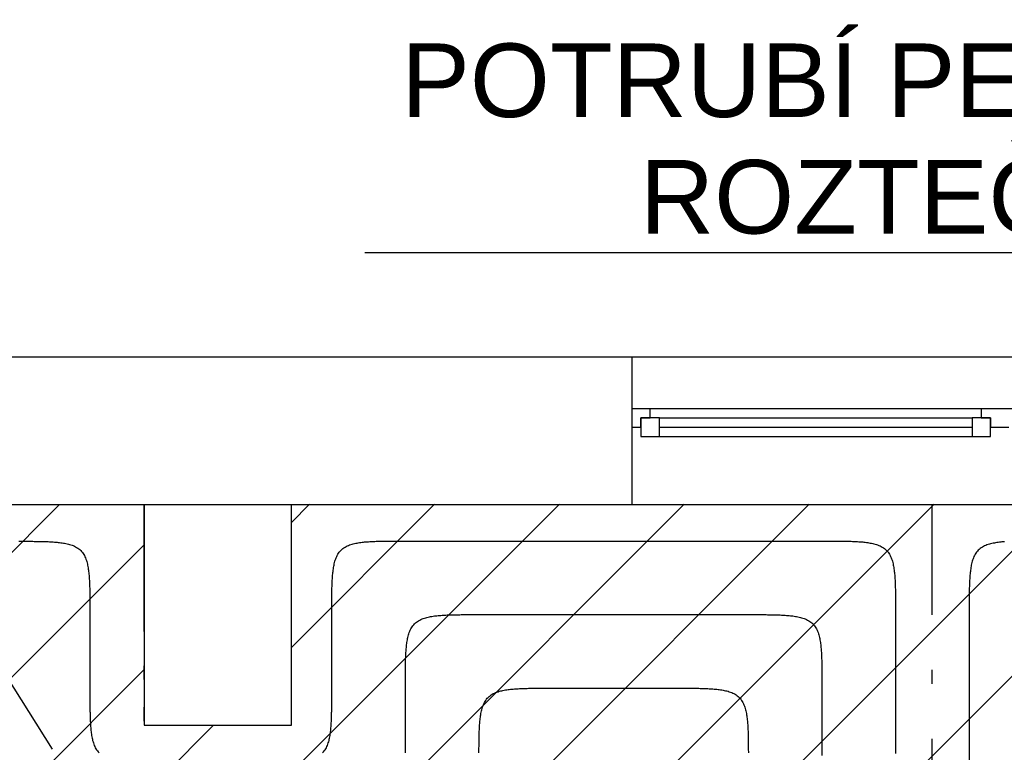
# Model space of a CAD drawing. Extents: x 997 to 109698, y 921 to 94021.
# Tile 201 of 256: x 16059 to 18735, y 26262 to 28254. Entities that reach past the tile are written whole.
import ezdxf
from ezdxf.enums import TextEntityAlignment as Align

# ---------------------------------------------------------------- set-up
doc = ezdxf.new("R2010")
doc.units = 0
doc.header["$MEASUREMENT"] = 0
for name, color, linetype in [('12', 7, 'CONTINUOUS'), ('28', 7, 'CONTINUOUS'), ('40', 7, 'CONTINUOUS'), ('42', 7, 'CONTINUOUS')]:
    doc.layers.add(name, color=color, linetype=linetype)
doc.styles.get("Standard").update_dxf_attribs({"font": 'Arial.ttf', "height": 0.2})

msp = doc.modelspace()

# ---------------------------------------------------------------- linework, layer by layer
at = {"layer": '12', "color": 5}
for points in [[(16057.068456, 26835.818571), (16060.530756, 26835.818287), (16063.993056, 26835.817228), (16067.455355, 26835.815014), (16070.917651, 26835.811263), (16074.379943, 26835.805593), (16077.842231, 26835.797624), (16081.304513, 26835.786975), (16084.766787, 26835.773263), (16088.229053, 26835.756109), (16091.691309, 26835.73513), (16095.153554, 26835.709947), (16098.615787, 26835.680176), (16102.078005, 26835.645407), (16105.540181, 26835.604828), (16109.002272, 26835.557347), (16112.464236, 26835.501867), (16115.926028, 26835.43729), (16119.387605, 26835.362517), (16122.848924, 26835.276452), (16126.309942, 26835.177996), (16129.770616, 26835.066053), (16133.230901, 26834.939522), (16136.690755, 26834.797308), (16140.150135, 26834.638312), (16143.608946, 26834.461214), (16147.066797, 26834.263366), (16150.523184, 26834.041634), (16153.977607, 26833.792883), (16157.429561, 26833.513976), (16160.878544, 26833.20178), (16164.324054, 26832.853159), (16167.765589, 26832.464976), (16171.202645, 26832.034097), (16174.634689, 26831.557321), (16178.060058, 26831.029119), (16181.475684, 26830.441057), (16184.878408, 26829.784522), (16188.265073, 26829.050896), (16191.632521, 26828.231567), (16194.977596, 26827.317918), (16198.29714, 26826.301335), (16201.586521, 26825.17279), (16204.833308, 26823.921087), (16208.022498, 26822.53431), (16211.139089, 26821.000542), (16214.168077, 26819.307869), (16217.09446, 26817.444374), (16219.903521, 26815.400091), (16222.582716, 26813.179787), (16225.120493, 26810.794973), (16227.505306, 26808.257196), (16229.72561, 26805.578001), (16231.769894, 26802.76894), (16233.633388, 26799.842558), (16235.326061, 26796.813569), (16236.859829, 26793.696978), (16238.246607, 26790.507788), (16239.49831, 26787.261001), (16240.626854, 26783.971621), (16241.643437, 26780.652077), (16242.557086, 26777.307002), (16243.376416, 26773.939553), (16244.110041, 26770.552888), (16244.766577, 26767.150164), (16245.354638, 26763.734539), (16245.88284, 26760.309169), (16246.359616, 26756.877126), (16246.790495, 26753.440069), (16247.178678, 26749.998535), (16247.5273, 26746.553024), (16247.839496, 26743.104041), (16248.118402, 26739.652087), (16248.367153, 26736.197665), (16248.588885, 26732.741277), (16248.786733, 26729.283427), (16248.963831, 26725.824615), (16249.122827, 26722.365236), (16249.265041, 26718.905382), (16249.391572, 26715.445096), (16249.503516, 26711.984422), (16249.601971, 26708.523405), (16249.688037, 26705.062085), (16249.762809, 26701.600508), (16249.827386, 26698.138716), (16249.882866, 26694.676752), (16249.930347, 26691.214661), (16249.970926, 26687.752485), (16250.005695, 26684.290267), (16250.035466, 26680.828034), (16250.06065, 26677.365789), (16250.081628, 26673.903533), (16250.098783, 26670.441267), (16250.112494, 26666.978993), (16250.123144, 26663.516712), (16250.131112, 26660.054424), (16250.136782, 26656.592131), (16250.140533, 26653.129835), (16250.142748, 26649.667536), (16250.143806, 26646.205236), (16250.144091, 26642.742936), (16250.143982, 26639.280638), (16250.14386, 26635.818341)], [(16907.64386, 26636.518341), (16907.643739, 26639.980637), (16907.64363, 26643.442936), (16907.643915, 26646.905236), (16907.644973, 26650.367536), (16907.647188, 26653.829835), (16907.650939, 26657.292131), (16907.656608, 26660.754424), (16907.664577, 26664.216711), (16907.675226, 26667.678993), (16907.688938, 26671.141267), (16907.706092, 26674.603533), (16907.727071, 26678.065789), (16907.752255, 26681.528034), (16907.782026, 26684.990267), (16907.816795, 26688.452485), (16907.857374, 26691.914661), (16907.904854, 26695.376752), (16907.960335, 26698.838716), (16908.024912, 26702.300508), (16908.099684, 26705.762085), (16908.185749, 26709.223404), (16908.284205, 26712.684422), (16908.396149, 26716.145096), (16908.52268, 26719.605381), (16908.664894, 26723.065235), (16908.823889, 26726.524615), (16909.000988, 26729.983426), (16909.198836, 26733.441277), (16909.420568, 26736.897665), (16909.669319, 26740.352087), (16909.948225, 26743.804041), (16910.260421, 26747.253024), (16910.609043, 26750.698534), (16910.997225, 26754.140069), (16911.428104, 26757.577126), (16911.90488, 26761.009169), (16912.433083, 26764.434539), (16913.021144, 26767.850164), (16913.67768, 26771.252888), (16914.411305, 26774.639553), (16915.230635, 26778.007002), (16916.144283, 26781.352077), (16917.160867, 26784.67162), (16918.289411, 26787.961001), (16919.541114, 26791.207787), (16920.927892, 26794.396978), (16922.46166, 26797.513569), (16924.154333, 26800.542557), (16926.017827, 26803.46894), (16928.062111, 26806.278001), (16930.282415, 26808.957196), (16932.667228, 26811.494973), (16935.205005, 26813.879787), (16937.8842, 26816.100091), (16940.693261, 26818.144374), (16943.619644, 26820.007868), (16946.648632, 26821.700541), (16949.765223, 26823.234309), (16952.954414, 26824.621087), (16956.2012, 26825.87279), (16959.490581, 26827.001334), (16962.810125, 26828.017918), (16966.1552, 26828.931567), (16969.522648, 26829.750896), (16972.909313, 26830.484521), (16976.312037, 26831.141057), (16979.727663, 26831.729118), (16983.153032, 26832.257321), (16986.585076, 26832.734097), (16990.022132, 26833.164976), (16993.463667, 26833.553159), (16996.909177, 26833.90178), (17000.358161, 26834.213976), (17003.810115, 26834.492882), (17007.264537, 26834.741634), (17010.720924, 26834.963365), (17014.178775, 26835.161213), (17017.637586, 26835.338312), (17021.096966, 26835.497308), (17024.55682, 26835.639522), (17028.017105, 26835.766053), (17031.477779, 26835.877996), (17034.938797, 26835.976452), (17038.400116, 26836.062517), (17041.861694, 26836.137289), (17045.323486, 26836.201867), (17048.785449, 26836.257347), (17052.24754, 26836.304827), (17055.709716, 26836.345406), (17059.171934, 26836.380176), (17062.634167, 26836.409946), (17066.096412, 26836.43513), (17069.558668, 26836.456109), (17073.020934, 26836.473263), (17076.483208, 26836.486974), (17079.94549, 26836.497624), (17083.407777, 26836.505592), (17086.87007, 26836.511262), (17090.332367, 26836.515013), (17093.794665, 26836.517228), (17097.256965, 26836.518286), (17100.719265, 26836.51857), (17104.181564, 26836.518461), (17107.643861, 26836.518341)], [(17107.643861, 26836.518341), (17118.529437, 26836.518341), (17129.415014, 26836.518341), (17140.300591, 26836.51834), (17151.186168, 26836.518341), (17162.071745, 26836.51834), (17172.957322, 26836.518341), (17183.842899, 26836.518341), (17194.728476, 26836.518341), (17205.614053, 26836.518341), (17216.49963, 26836.518341), (17227.385207, 26836.518341), (17238.270784, 26836.518341), (17249.156361, 26836.518341), (17260.041937, 26836.518341), (17270.927514, 26836.518341), (17281.813091, 26836.518341), (17292.698668, 26836.518341), (17303.584245, 26836.51834), (17314.469822, 26836.518341), (17325.355399, 26836.518341), (17336.240976, 26836.518341), (17347.126553, 26836.518341), (17358.01213, 26836.518341), (17368.897707, 26836.518341), (17379.783284, 26836.518341), (17390.66886, 26836.518341), (17401.554437, 26836.518341), (17412.440014, 26836.518341), (17423.325591, 26836.518341), (17434.211168, 26836.518341), (17445.096745, 26836.518341), (17455.982322, 26836.518341), (17466.867899, 26836.518341), (17477.753476, 26836.518341), (17488.639053, 26836.518341), (17499.52463, 26836.518341), (17510.410207, 26836.518341), (17521.295784, 26836.518341), (17532.18136, 26836.518341), (17543.066937, 26836.518341), (17553.952514, 26836.518341), (17564.838091, 26836.518341), (17575.723668, 26836.518341), (17586.609245, 26836.518341), (17597.494822, 26836.518341), (17608.380399, 26836.518341), (17619.265976, 26836.51834), (17630.151553, 26836.518341), (17641.03713, 26836.518341), (17651.922707, 26836.518341), (17662.808284, 26836.518341), (17673.69386, 26836.518341), (17684.579437, 26836.518341), (17695.465014, 26836.518341), (17706.350591, 26836.518341), (17717.236168, 26836.518341), (17728.121745, 26836.518341), (17739.007322, 26836.518341), (17749.892899, 26836.518341), (17760.778476, 26836.518341), (17771.664053, 26836.518341), (17782.54963, 26836.518341), (17793.435207, 26836.518341), (17804.320784, 26836.518341), (17815.206361, 26836.518341), (17826.091937, 26836.518341), (17836.977514, 26836.518341), (17847.863091, 26836.518341), (17858.748668, 26836.518341), (17869.634245, 26836.518341), (17880.519822, 26836.518341), (17891.405399, 26836.518341), (17902.290976, 26836.518341), (17913.176553, 26836.518341), (17924.06213, 26836.518341), (17934.947707, 26836.518341), (17945.833284, 26836.518341), (17956.718861, 26836.518341), (17967.604438, 26836.518341), (17978.490014, 26836.518341), (17989.375591, 26836.518341), (18000.261168, 26836.518341), (18011.146745, 26836.518341), (18022.032322, 26836.518341), (18032.917899, 26836.518341), (18043.803476, 26836.518341), (18054.689053, 26836.518341), (18065.57463, 26836.518341), (18076.460207, 26836.518341), (18087.345784, 26836.518341), (18098.231361, 26836.518341), (18109.116938, 26836.518341), (18120.002514, 26836.518341), (18130.888091, 26836.518341), (18141.773668, 26836.518341), (18152.659245, 26836.518341), (18163.544822, 26836.518341), (18174.430399, 26836.518341), (18185.315976, 26836.518341), (18196.201553, 26836.518341), (18207.08713, 26836.518341), (18217.972707, 26836.518341), (18228.858283, 26836.518341), (18239.743861, 26836.518341)], [(18239.743861, 26836.518341), (18243.206157, 26836.518462), (18246.668456, 26836.518571), (18250.130756, 26836.518287), (18253.593056, 26836.517228), (18257.055355, 26836.515014), (18260.517651, 26836.511262), (18263.979944, 26836.505593), (18267.442231, 26836.497624), (18270.904513, 26836.486975), (18274.366787, 26836.473263), (18277.829053, 26836.456109), (18281.291309, 26836.43513), (18284.753554, 26836.409946), (18288.215787, 26836.380175), (18291.678005, 26836.345406), (18295.140181, 26836.304827), (18298.602272, 26836.257347), (18302.064235, 26836.201867), (18305.526027, 26836.137289), (18308.987605, 26836.062517), (18312.448924, 26835.976452), (18315.909942, 26835.877996), (18319.370616, 26835.766052), (18322.830901, 26835.639522), (18326.290755, 26835.497308), (18329.750135, 26835.338312), (18333.208946, 26835.161213), (18336.666797, 26834.963366), (18340.123184, 26834.741634), (18343.577606, 26834.492882), (18347.02956, 26834.213977), (18350.478544, 26833.90178), (18353.924054, 26833.553158), (18357.365589, 26833.164976), (18360.802645, 26832.734097), (18364.234689, 26832.257321), (18367.660059, 26831.729119), (18371.075684, 26831.141057), (18374.478408, 26830.484521), (18377.865073, 26829.750896), (18381.232522, 26828.931567), (18384.577597, 26828.017918), (18387.897141, 26827.001335), (18391.186521, 26825.872791), (18394.433308, 26824.621087), (18397.622498, 26823.23431), (18400.739089, 26821.700542), (18403.768077, 26820.007868), (18406.69446, 26818.144374), (18409.503521, 26816.100091), (18412.182716, 26813.879787), (18414.720493, 26811.494973), (18417.105307, 26808.957196), (18419.325611, 26806.278002), (18421.369894, 26803.46894), (18423.233388, 26800.542558), (18424.926061, 26797.513569), (18426.459829, 26794.396978), (18427.846607, 26791.207788), (18429.09831, 26787.961002), (18430.226854, 26784.671621), (18431.243438, 26781.352077), (18432.157086, 26778.007002), (18432.976416, 26774.639553), (18433.710041, 26771.252888), (18434.366577, 26767.850164), (18434.954638, 26764.434539), (18435.482841, 26761.00917), (18435.959617, 26757.577126), (18436.390496, 26754.140069), (18436.778678, 26750.698534), (18437.1273, 26747.253024), (18437.439496, 26743.804041), (18437.718402, 26740.352086), (18437.967153, 26736.897665), (18438.188885, 26733.441277), (18438.386733, 26729.983426), (18438.563832, 26726.524615), (18438.722828, 26723.065236), (18438.865042, 26719.605381), (18438.991572, 26716.145096), (18439.103516, 26712.684423), (18439.201972, 26709.223404), (18439.288037, 26705.762085), (18439.362809, 26702.300508), (18439.427386, 26698.838716), (18439.482866, 26695.376752), (18439.530347, 26691.914661), (18439.570926, 26688.452485), (18439.605695, 26684.990267), (18439.635466, 26681.528034), (18439.66065, 26678.06579), (18439.681628, 26674.603533), (18439.698783, 26671.141267), (18439.712494, 26667.678993), (18439.723144, 26664.216712), (18439.731112, 26660.754424), (18439.736782, 26657.292131), (18439.740533, 26653.829835), (18439.742748, 26650.367536), (18439.743807, 26646.905237), (18439.744091, 26643.442936), (18439.743982, 26639.980637), (18439.743861, 26636.518341)], [(16250.14386, 26635.818341), (16250.14386, 26633.895264), (16250.14386, 26631.972187), (16250.14386, 26630.04911), (16250.14386, 26628.126033), (16250.14386, 26626.202956), (16250.14386, 26624.279879), (16250.14386, 26622.356802), (16250.14386, 26620.433725), (16250.14386, 26618.510649), (16250.14386, 26616.587572), (16250.14386, 26614.664495), (16250.14386, 26612.741418), (16250.14386, 26610.818341), (16250.14386, 26608.895264), (16250.14386, 26606.972187), (16250.14386, 26605.04911), (16250.14386, 26603.126033), (16250.14386, 26601.202956), (16250.14386, 26599.27988), (16250.14386, 26597.356803), (16250.14386, 26595.433726), (16250.14386, 26593.510649), (16250.143861, 26591.587572), (16250.14386, 26589.664495), (16250.143861, 26587.741418), (16250.143861, 26585.818341), (16250.14386, 26583.895264), (16250.14386, 26581.972187), (16250.14386, 26580.04911), (16250.14386, 26578.126033), (16250.14386, 26576.202956), (16250.14386, 26574.279879), (16250.143861, 26572.356803), (16250.14386, 26570.433726), (16250.143861, 26568.510649), (16250.143861, 26566.587572), (16250.14386, 26564.664495), (16250.14386, 26562.741418), (16250.14386, 26560.818341), (16250.14386, 26558.895264), (16250.14386, 26556.972187), (16250.14386, 26555.04911), (16250.14386, 26553.126033), (16250.14386, 26551.202957), (16250.14386, 26549.279879), (16250.14386, 26547.356802), (16250.14386, 26545.433726), (16250.14386, 26543.510649), (16250.14386, 26541.587572), (16250.143861, 26539.664495), (16250.14386, 26537.741418), (16250.14386, 26535.818341), (16250.14386, 26533.895264), (16250.14386, 26531.972187), (16250.14386, 26530.04911), (16250.14386, 26528.126033), (16250.14386, 26526.202956), (16250.14386, 26524.279879), (16250.14386, 26522.356803), (16250.143861, 26520.433726), (16250.14386, 26518.510649), (16250.14386, 26516.587572), (16250.143861, 26514.664495), (16250.14386, 26512.741418), (16250.143861, 26510.818341), (16250.14386, 26508.895264), (16250.14386, 26506.972187), (16250.14386, 26505.049111), (16250.14386, 26503.126033), (16250.143861, 26501.202957), (16250.14386, 26499.27988), (16250.14386, 26497.356803), (16250.14386, 26495.433726), (16250.14386, 26493.510649), (16250.14386, 26491.587572), (16250.14386, 26489.664495), (16250.143861, 26487.741418), (16250.14386, 26485.818341), (16250.143861, 26483.895264), (16250.14386, 26481.972187), (16250.143861, 26480.04911), (16250.14386, 26478.126033), (16250.14386, 26476.202956), (16250.14386, 26474.27988), (16250.14386, 26472.356802), (16250.143861, 26470.433726), (16250.14386, 26468.510649), (16250.14386, 26466.587572), (16250.14386, 26464.664495), (16250.14386, 26462.741418), (16250.14386, 26460.818341), (16250.14386, 26458.895264), (16250.14386, 26456.972187), (16250.14386, 26455.04911), (16250.14386, 26453.126033), (16250.143861, 26451.202957), (16250.14386, 26449.27988), (16250.143861, 26447.356803), (16250.14386, 26445.433726), (16250.14386, 26443.510649), (16250.14386, 26441.587572), (16250.143861, 26439.664495), (16250.14386, 26437.741418), (16250.14386, 26435.818341)], [(16907.64386, 26435.818341), (16907.64386, 26437.748149), (16907.64386, 26439.677957), (16907.64386, 26441.607764), (16907.64386, 26443.537572), (16907.64386, 26445.46738), (16907.64386, 26447.397188), (16907.64386, 26449.326995), (16907.64386, 26451.256803), (16907.64386, 26453.18661), (16907.64386, 26455.116418), (16907.64386, 26457.046226), (16907.64386, 26458.976034), (16907.64386, 26460.905841), (16907.64386, 26462.835649), (16907.64386, 26464.765456), (16907.64386, 26466.695264), (16907.64386, 26468.625072), (16907.64386, 26470.55488), (16907.64386, 26472.484687), (16907.643861, 26474.414495), (16907.64386, 26476.344303), (16907.64386, 26478.27411), (16907.64386, 26480.203918), (16907.64386, 26482.133726), (16907.64386, 26484.063533), (16907.64386, 26485.993341), (16907.64386, 26487.923149), (16907.64386, 26489.852957), (16907.64386, 26491.782764), (16907.64386, 26493.712572), (16907.64386, 26495.64238), (16907.64386, 26497.572187), (16907.64386, 26499.501995), (16907.64386, 26501.431802), (16907.64386, 26503.36161), (16907.64386, 26505.291418), (16907.64386, 26507.221226), (16907.64386, 26509.151034), (16907.64386, 26511.080841), (16907.64386, 26513.010649), (16907.64386, 26514.940456), (16907.64386, 26516.870264), (16907.64386, 26518.800072), (16907.64386, 26520.72988), (16907.64386, 26522.659687), (16907.64386, 26524.589495), (16907.64386, 26526.519303), (16907.64386, 26528.44911), (16907.64386, 26530.378918), (16907.64386, 26532.308726), (16907.64386, 26534.238533), (16907.64386, 26536.168341), (16907.64386, 26538.098149), (16907.64386, 26540.027957), (16907.64386, 26541.957764), (16907.64386, 26543.887572), (16907.64386, 26545.81738), (16907.64386, 26547.747187), (16907.64386, 26549.676995), (16907.64386, 26551.606803), (16907.64386, 26553.53661), (16907.64386, 26555.466418), (16907.64386, 26557.396226), (16907.64386, 26559.326033), (16907.64386, 26561.255841), (16907.64386, 26563.185649), (16907.643861, 26565.115457), (16907.64386, 26567.045264), (16907.64386, 26568.975072), (16907.64386, 26570.904879), (16907.64386, 26572.834687), (16907.64386, 26574.764495), (16907.64386, 26576.694302), (16907.64386, 26578.62411), (16907.64386, 26580.553918), (16907.64386, 26582.483725), (16907.64386, 26584.413533), (16907.64386, 26586.343341), (16907.64386, 26588.273148), (16907.64386, 26590.202956), (16907.64386, 26592.132764), (16907.64386, 26594.062572), (16907.64386, 26595.992379), (16907.64386, 26597.922187), (16907.64386, 26599.851994), (16907.64386, 26601.781802), (16907.64386, 26603.71161), (16907.64386, 26605.641418), (16907.64386, 26607.571225), (16907.64386, 26609.501033), (16907.64386, 26611.430841), (16907.64386, 26613.360648), (16907.64386, 26615.290456), (16907.64386, 26617.220264), (16907.64386, 26619.150071), (16907.64386, 26621.079879), (16907.643861, 26623.009687), (16907.64386, 26624.939494), (16907.64386, 26626.869302), (16907.64386, 26628.79911), (16907.64386, 26630.728917), (16907.64386, 26632.658725), (16907.64386, 26634.588533), (16907.64386, 26636.518341)], [(18439.743861, 26636.518341), (18439.743861, 26602.223533), (18439.743861, 26567.928726), (18439.743861, 26533.633918), (18439.743861, 26499.33911), (18439.74386, 26465.044302), (18439.74386, 26430.749495), (18439.743861, 26396.454687), (18439.743861, 26362.159879), (18439.743861, 26327.865072), (18439.743861, 26293.570264), (18439.743861, 26259.275456)], [(16250.14386, 26435.818341), (16250.143739, 26432.356045), (16250.14363, 26428.893746), (16250.143915, 26425.431446), (16250.144973, 26421.969146), (16250.147188, 26418.506847), (16250.150939, 26415.044551), (16250.156609, 26411.582258), (16250.164577, 26408.11997), (16250.175227, 26404.657689), (16250.188938, 26401.195414), (16250.206092, 26397.733148), (16250.227071, 26394.270892), (16250.252255, 26390.808647), (16250.282026, 26387.346415), (16250.316795, 26383.884197), (16250.357374, 26380.422021), (16250.404855, 26376.95993), (16250.460335, 26373.497966), (16250.524912, 26370.036174), (16250.599684, 26366.574597), (16250.685749, 26363.113277), (16250.784205, 26359.652259), (16250.896149, 26356.191586), (16251.022679, 26352.7313), (16251.164894, 26349.271446), (16251.323889, 26345.812067), (16251.500988, 26342.353255), (16251.698836, 26338.895405), (16251.920568, 26335.439017), (16252.169319, 26331.984595), (16252.448225, 26328.532641), (16252.760421, 26325.083658), (16253.109043, 26321.638147), (16253.497225, 26318.196613), (16253.928104, 26314.759556), (16254.404881, 26311.327512), (16254.933083, 26307.902143), (16255.521144, 26304.486518), (16256.17768, 26301.083794), (16256.911305, 26297.697129), (16257.730635, 26294.32968), (16258.644283, 26290.984605), (16259.660867, 26287.665061), (16260.789411, 26284.37568), (16262.041114, 26281.128894), (16263.427892, 26277.939704), (16264.96166, 26274.823113), (16266.654333, 26271.794124), (16268.517827, 26268.867741), (16270.56211, 26266.05868), (16272.782414, 26263.379485), (16275.167228, 26260.841709)], [(16882.620493, 26260.841709), (16885.005306, 26263.379486), (16887.22561, 26266.058681), (16889.269894, 26268.867742), (16891.133388, 26271.794125), (16892.826061, 26274.823113), (16894.359829, 26277.939704), (16895.746606, 26281.128894), (16896.99831, 26284.375681), (16898.126854, 26287.665062), (16899.143437, 26290.984605), (16900.057086, 26294.32968), (16900.876416, 26297.697129), (16901.610041, 26301.083794), (16902.266576, 26304.486518), (16902.854638, 26307.902143), (16903.38284, 26311.327512), (16903.859616, 26314.759556), (16904.290496, 26318.196613), (16904.678678, 26321.638147), (16905.0273, 26325.083658), (16905.339496, 26328.532641), (16905.618402, 26331.984595), (16905.867153, 26335.439017), (16906.088885, 26338.895405), (16906.286733, 26342.353256), (16906.463831, 26345.812067), (16906.622827, 26349.271446), (16906.765041, 26352.731301), (16906.891571, 26356.191586), (16907.003516, 26359.65226), (16907.101971, 26363.113278), (16907.188036, 26366.574597), (16907.262809, 26370.036174), (16907.327386, 26373.497966), (16907.382866, 26376.95993), (16907.430346, 26380.422021), (16907.470926, 26383.884197), (16907.505695, 26387.346415), (16907.535466, 26390.808648), (16907.56065, 26394.270893), (16907.581628, 26397.733149), (16907.598783, 26401.195415), (16907.612494, 26404.657689), (16907.623143, 26408.11997), (16907.631112, 26411.582258), (16907.636782, 26415.044551), (16907.640533, 26418.506847), (16907.642748, 26421.969146), (16907.643806, 26425.431446), (16907.64409, 26428.893746), (16907.643981, 26432.356045), (16907.64386, 26435.818341)], [(17307.656608, 26260.754424), (17307.664577, 26264.216711), (17307.675226, 26267.678993), (17307.688938, 26271.141267), (17307.706092, 26274.603533), (17307.727071, 26278.065789), (17307.752255, 26281.528034), (17307.782026, 26284.990267), (17307.816795, 26288.452485), (17307.857374, 26291.914661), (17307.904854, 26295.376752), (17307.960334, 26298.838716), (17308.024912, 26302.300508), (17308.099684, 26305.762085), (17308.185749, 26309.223404), (17308.284205, 26312.684423), (17308.396149, 26316.145096), (17308.522679, 26319.605381), (17308.664893, 26323.065235), (17308.823889, 26326.524615), (17309.000988, 26329.983427), (17309.198836, 26333.441277), (17309.420568, 26336.897665), (17309.669319, 26340.352087), (17309.948225, 26343.804041), (17310.260421, 26347.253024), (17310.609043, 26350.698535), (17310.997225, 26354.140069), (17311.428104, 26357.577126), (17311.90488, 26361.00917), (17312.433083, 26364.434539), (17313.021144, 26367.850164), (17313.67768, 26371.252888), (17314.411305, 26374.639553), (17315.230635, 26378.007002), (17316.144283, 26381.352077), (17317.160867, 26384.671621), (17318.289411, 26387.961002), (17319.541114, 26391.207788), (17320.927892, 26394.396978), (17322.46166, 26397.513569), (17324.154333, 26400.542558), (17326.017827, 26403.468941), (17328.06211, 26406.278001), (17330.282414, 26408.957196), (17332.667228, 26411.494973), (17335.205005, 26413.879787), (17337.8842, 26416.100091), (17340.693261, 26418.144374), (17343.619644, 26420.007869), (17346.648632, 26421.700542), (17349.765223, 26423.234309), (17352.954413, 26424.621087), (17356.2012, 26425.872791), (17359.490581, 26427.001335), (17362.810124, 26428.017918), (17366.155199, 26428.931567), (17369.522648, 26429.750896), (17372.909313, 26430.484521), (17376.312037, 26431.141057), (17379.727662, 26431.729118), (17383.153031, 26432.257321), (17386.585075, 26432.734097), (17390.022132, 26433.164976), (17393.463667, 26433.553158), (17396.909177, 26433.90178), (17400.35816, 26434.213976), (17403.810114, 26434.492882), (17407.264537, 26434.741634), (17410.720924, 26434.963366), (17414.178775, 26435.161214), (17417.637586, 26435.338312), (17421.096966, 26435.497308), (17424.55682, 26435.639522), (17428.017105, 26435.766052), (17431.477779, 26435.877997), (17434.938797, 26435.976452), (17438.400116, 26436.062517), (17441.861694, 26436.137289), (17445.323486, 26436.201867), (17448.785449, 26436.257347), (17452.24754, 26436.304827), (17455.709716, 26436.345406), (17459.171934, 26436.380175), (17462.634167, 26436.409946), (17466.096412, 26436.43513), (17469.558668, 26436.456109), (17473.020934, 26436.473263), (17476.483208, 26436.486975), (17479.94549, 26436.497624), (17483.407777, 26436.505593), (17486.87007, 26436.511262), (17490.332366, 26436.515014), (17493.794665, 26436.517228), (17497.256965, 26436.518287), (17500.719265, 26436.518571), (17504.181564, 26436.518462), (17507.64386, 26436.518341)], [(17507.64386, 26436.518341), (17510.83713, 26436.518341), (17514.030399, 26436.518341), (17517.223668, 26436.518341), (17520.416937, 26436.518341), (17523.610206, 26436.518341), (17526.803476, 26436.518341), (17529.996745, 26436.518341), (17533.190014, 26436.518341), (17536.383283, 26436.518341), (17539.576553, 26436.518341), (17542.769822, 26436.518341), (17545.963091, 26436.518341), (17549.15636, 26436.518341), (17552.34963, 26436.518341), (17555.542899, 26436.518341), (17558.736168, 26436.518341), (17561.929437, 26436.518341), (17565.122707, 26436.518341), (17568.315976, 26436.518341), (17571.509245, 26436.518341), (17574.702514, 26436.518341), (17577.895784, 26436.518341), (17581.089053, 26436.518341), (17584.282322, 26436.518341), (17587.475591, 26436.518341), (17590.66886, 26436.518341), (17593.86213, 26436.518341), (17597.055399, 26436.518341), (17600.248668, 26436.518341), (17603.441937, 26436.518341), (17606.635207, 26436.518341), (17609.828476, 26436.518341), (17613.021745, 26436.518341), (17616.215014, 26436.518341), (17619.408284, 26436.518341), (17622.601553, 26436.518341), (17625.794822, 26436.518341), (17628.988091, 26436.518341), (17632.18136, 26436.518341), (17635.37463, 26436.518341), (17638.567899, 26436.518341), (17641.761168, 26436.518341), (17644.954437, 26436.518341), (17648.147707, 26436.518341), (17651.340976, 26436.518341), (17654.534245, 26436.518341), (17657.727514, 26436.518341), (17660.920783, 26436.518341), (17664.114053, 26436.518341), (17667.307322, 26436.518341), (17670.500591, 26436.518341), (17673.69386, 26436.518341), (17676.88713, 26436.518341), (17680.080399, 26436.518341), (17683.273668, 26436.518341), (17686.466937, 26436.518341), (17689.660207, 26436.518341), (17692.853476, 26436.518341), (17696.046745, 26436.518341), (17699.240014, 26436.518341), (17702.433284, 26436.518341), (17705.626553, 26436.518341), (17708.819822, 26436.518341), (17712.013091, 26436.518341), (17715.20636, 26436.518341), (17718.399629, 26436.518341), (17721.592899, 26436.518341), (17724.786168, 26436.518341), (17727.979437, 26436.518341), (17731.172707, 26436.518341), (17734.365976, 26436.518341), (17737.559245, 26436.518341), (17740.752514, 26436.518341), (17743.945783, 26436.518341), (17747.139053, 26436.518341), (17750.332322, 26436.518341), (17753.525591, 26436.518341), (17756.718861, 26436.518341), (17759.91213, 26436.518341), (17763.105399, 26436.518341), (17766.298668, 26436.518341), (17769.491937, 26436.518341), (17772.685207, 26436.518341), (17775.878476, 26436.518341), (17779.071745, 26436.518341), (17782.265014, 26436.518341), (17785.458284, 26436.518341), (17788.651553, 26436.518341), (17791.844822, 26436.518341), (17795.038091, 26436.518341), (17798.231361, 26436.518341), (17801.42463, 26436.518341), (17804.617899, 26436.518341), (17807.811168, 26436.518341), (17811.004438, 26436.518341), (17814.197707, 26436.518341), (17817.390976, 26436.518341), (17820.584245, 26436.518341), (17823.777515, 26436.518341), (17826.970784, 26436.518341), (17830.164053, 26436.518341), (17833.357322, 26436.518341), (17836.550591, 26436.518341), (17839.743861, 26436.518341)], [(17839.743861, 26436.518341), (17843.206157, 26436.518462), (17846.668456, 26436.518571), (17850.130756, 26436.518287), (17853.593056, 26436.517228), (17857.055355, 26436.515014), (17860.517651, 26436.511262), (17863.979944, 26436.505593), (17867.442231, 26436.497624), (17870.904513, 26436.486975), (17874.366787, 26436.473263), (17877.829053, 26436.456109), (17881.291309, 26436.43513), (17884.753554, 26436.409946), (17888.215787, 26436.380175), (17891.678005, 26436.345406), (17895.140181, 26436.304827), (17898.602272, 26436.257347), (17902.064235, 26436.201867), (17905.526027, 26436.13729), (17908.987605, 26436.062517), (17912.448924, 26435.976452), (17915.909942, 26435.877996), (17919.370616, 26435.766052), (17922.830901, 26435.639522), (17926.290755, 26435.497308), (17929.750135, 26435.338312), (17933.208946, 26435.161214), (17936.666797, 26434.963365), (17940.123184, 26434.741634), (17943.577606, 26434.492882), (17947.029561, 26434.213977), (17950.478544, 26433.90178), (17953.924054, 26433.553158), (17957.365589, 26433.164976), (17960.802645, 26432.734097), (17964.234689, 26432.257321), (17967.660059, 26431.729119), (17971.075684, 26431.141057), (17974.478408, 26430.484522), (17977.865073, 26429.750896), (17981.232521, 26428.931567), (17984.577597, 26428.017918), (17987.89714, 26427.001335), (17991.186521, 26425.872791), (17994.433308, 26424.621087), (17997.622498, 26423.234309), (18000.739089, 26421.700542), (18003.768077, 26420.007868), (18006.69446, 26418.144374), (18009.503521, 26416.100091), (18012.182716, 26413.879787), (18014.720493, 26411.494973), (18017.105307, 26408.957196), (18019.325611, 26406.278002), (18021.369894, 26403.46894), (18023.233388, 26400.542557), (18024.926061, 26397.513569), (18026.459829, 26394.396978), (18027.846607, 26391.207788), (18029.09831, 26387.961002), (18030.226854, 26384.671621), (18031.243438, 26381.352077), (18032.157087, 26378.007002), (18032.976416, 26374.639553), (18033.710041, 26371.252888), (18034.366577, 26367.850164), (18034.954638, 26364.434539), (18035.482841, 26361.00917), (18035.959617, 26357.577126), (18036.390495, 26354.140069), (18036.778678, 26350.698534), (18037.1273, 26347.253024), (18037.439496, 26343.804041), (18037.718402, 26340.352087), (18037.967153, 26336.897664), (18038.188885, 26333.441277), (18038.386733, 26329.983426), (18038.563831, 26326.524615), (18038.722827, 26323.065236), (18038.865042, 26319.605381), (18038.991572, 26316.145096), (18039.103516, 26312.684422), (18039.201972, 26309.223404), (18039.288037, 26305.762085), (18039.362809, 26302.300508), (18039.427386, 26298.838716), (18039.482866, 26295.376752), (18039.530347, 26291.914661), (18039.570926, 26288.452485), (18039.605695, 26284.990267), (18039.635466, 26281.528034), (18039.66065, 26278.065789), (18039.681628, 26274.603533), (18039.698783, 26271.141268), (18039.712494, 26267.678993), (18039.723144, 26264.216712), (18039.731113, 26260.754424)]]:
    msp.add_lwpolyline(points, dxfattribs=at)
at = {"layer": '12', "color": 6}
for points in [[(18735.910114, 26834.492883), (18732.45816, 26834.213976), (18729.009177, 26833.90178), (18725.563667, 26833.553159), (18722.122132, 26833.164976), (18718.685076, 26832.734097), (18715.253032, 26832.257321), (18711.827663, 26831.729119), (18708.412037, 26831.141057), (18705.009313, 26830.484521), (18701.622648, 26829.750896), (18698.255199, 26828.931567), (18694.910124, 26828.017918), (18691.590581, 26827.001335), (18688.3012, 26825.87279), (18685.054413, 26824.621087), (18681.865223, 26823.234309), (18678.748632, 26821.700542), (18675.719644, 26820.007868), (18672.793261, 26818.144374), (18669.9842, 26816.100091), (18667.305005, 26813.879787), (18664.767228, 26811.494974), (18662.382414, 26808.957196), (18660.16211, 26806.278002), (18658.117827, 26803.468941), (18656.254333, 26800.542558), (18654.56166, 26797.513569), (18653.027892, 26794.396978), (18651.641114, 26791.207788), (18650.389411, 26787.961002), (18649.260867, 26784.671621), (18648.244284, 26781.352077), (18647.330634, 26778.007002), (18646.511305, 26774.639553), (18645.77768, 26771.252888), (18645.121144, 26767.850164), (18644.533083, 26764.434539), (18644.00488, 26761.00917), (18643.528104, 26757.577126), (18643.097225, 26754.140069), (18642.709043, 26750.698535), (18642.360421, 26747.253024), (18642.048225, 26743.804041), (18641.769319, 26740.352087), (18641.520568, 26736.897665), (18641.298836, 26733.441277), (18641.100988, 26729.983427), (18640.923889, 26726.524615), (18640.764894, 26723.065236), (18640.622679, 26719.605382), (18640.496149, 26716.145096), (18640.384205, 26712.684423), (18640.285749, 26709.223404), (18640.199684, 26705.762085), (18640.124912, 26702.300508), (18640.060335, 26698.838716), (18640.004855, 26695.376753), (18639.957374, 26691.914661), (18639.916795, 26688.452485), (18639.882026, 26684.990267), (18639.852255, 26681.528035), (18639.827071, 26678.06579), (18639.806093, 26674.603534), (18639.788938, 26671.141268), (18639.775227, 26667.678993), (18639.764577, 26664.216712), (18639.756608, 26660.754424), (18639.750939, 26657.292131), (18639.747188, 26653.829835), (18639.744973, 26650.367536), (18639.743915, 26646.905237), (18639.74363, 26643.442936), (18639.743739, 26639.980637), (18639.74386, 26636.518341)], [(17107.64386, 26436.518341), (17107.643739, 26439.980637), (17107.64363, 26443.442936), (17107.643914, 26446.905236), (17107.644973, 26450.367536), (17107.647187, 26453.829835), (17107.650939, 26457.292131), (17107.656608, 26460.754424), (17107.664577, 26464.216711), (17107.675227, 26467.678993), (17107.688938, 26471.141267), (17107.706092, 26474.603533), (17107.727071, 26478.065789), (17107.752255, 26481.528034), (17107.782026, 26484.990267), (17107.816795, 26488.452485), (17107.857374, 26491.914661), (17107.904854, 26495.376752), (17107.960335, 26498.838715), (17108.024912, 26502.300508), (17108.099684, 26505.762085), (17108.185749, 26509.223404), (17108.284205, 26512.684422), (17108.396149, 26516.145096), (17108.522679, 26519.605381), (17108.664894, 26523.065236), (17108.823889, 26526.524615), (17109.000988, 26529.983426), (17109.198836, 26533.441277), (17109.420568, 26536.897665), (17109.669319, 26540.352087), (17109.948225, 26543.804041), (17110.260421, 26547.253024), (17110.609043, 26550.698534), (17110.997225, 26554.140069), (17111.428104, 26557.577126), (17111.90488, 26561.009169), (17112.433082, 26564.434539), (17113.021144, 26567.850164), (17113.67768, 26571.252888), (17114.411305, 26574.639553), (17115.230634, 26578.007002), (17116.144283, 26581.352077), (17117.160867, 26584.67162), (17118.289411, 26587.961001), (17119.541114, 26591.207788), (17120.927892, 26594.396978), (17122.461659, 26597.513569), (17124.154333, 26600.542557), (17126.017827, 26603.46894), (17128.06211, 26606.278001), (17130.282414, 26608.957196), (17132.667228, 26611.494973), (17135.205005, 26613.879787), (17137.8842, 26616.100091), (17140.693261, 26618.144374), (17143.619644, 26620.007868), (17146.648632, 26621.700541), (17149.765223, 26623.234309), (17152.954413, 26624.621087), (17156.2012, 26625.87279), (17159.490581, 26627.001334), (17162.810124, 26628.017918), (17166.155199, 26628.931567), (17169.522648, 26629.750896), (17172.909313, 26630.484521), (17176.312037, 26631.141057), (17179.727662, 26631.729119), (17183.153032, 26632.257321), (17186.585076, 26632.734097), (17190.022132, 26633.164976), (17193.463667, 26633.553158), (17196.909177, 26633.90178), (17200.35816, 26634.213976), (17203.810114, 26634.492882), (17207.264537, 26634.741634), (17210.720924, 26634.963365), (17214.178775, 26635.161213), (17217.637586, 26635.338311), (17221.096966, 26635.497308), (17224.55682, 26635.639522), (17228.017105, 26635.766052), (17231.477779, 26635.877996), (17234.938797, 26635.976452), (17238.400116, 26636.062517), (17241.861693, 26636.137289), (17245.323486, 26636.201867), (17248.785449, 26636.257347), (17252.24754, 26636.304827), (17255.709716, 26636.345406), (17259.171934, 26636.380175), (17262.634167, 26636.409946), (17266.096412, 26636.43513), (17269.558668, 26636.456109), (17273.020934, 26636.473263), (17276.483208, 26636.486974), (17279.94549, 26636.497624), (17283.407777, 26636.505592), (17286.87007, 26636.511262), (17290.332366, 26636.515013), (17293.794665, 26636.517228), (17297.256965, 26636.518287), (17300.719265, 26636.518571), (17304.181564, 26636.518462), (17307.64386, 26636.518341)], [(17307.64386, 26636.518341), (17314.683283, 26636.518341), (17321.722706, 26636.518341), (17328.76213, 26636.518341), (17335.801553, 26636.518341), (17342.840976, 26636.518341), (17349.880399, 26636.518341), (17356.919822, 26636.518341), (17363.959245, 26636.518341), (17370.998668, 26636.518341), (17378.038091, 26636.518341), (17385.077514, 26636.518341), (17392.116937, 26636.51834), (17399.15636, 26636.518341), (17406.195783, 26636.518341), (17413.235207, 26636.518341), (17420.274629, 26636.518341), (17427.314053, 26636.518341), (17434.353476, 26636.518341), (17441.392899, 26636.518341), (17448.432322, 26636.518341), (17455.471745, 26636.518341), (17462.511168, 26636.518341), (17469.550591, 26636.518341), (17476.590014, 26636.518341), (17483.629437, 26636.518341), (17490.66886, 26636.518341), (17497.708283, 26636.518341), (17504.747707, 26636.518341), (17511.78713, 26636.518341), (17518.826553, 26636.518341), (17525.865976, 26636.518341), (17532.905399, 26636.518341), (17539.944822, 26636.518341), (17546.984245, 26636.518341), (17554.023668, 26636.518341), (17561.063091, 26636.518341), (17568.102514, 26636.518341), (17575.141937, 26636.518341), (17582.18136, 26636.518341), (17589.220784, 26636.518341), (17596.260207, 26636.518341), (17603.29963, 26636.518341), (17610.339053, 26636.518341), (17617.378476, 26636.518341), (17624.417899, 26636.518341), (17631.457322, 26636.518341), (17638.496745, 26636.518341), (17645.536168, 26636.518341), (17652.575591, 26636.518341), (17659.615014, 26636.518341), (17666.654437, 26636.518341), (17673.693861, 26636.518341), (17680.733284, 26636.518341), (17687.772707, 26636.518341), (17694.81213, 26636.518341), (17701.851553, 26636.518341), (17708.890976, 26636.518341), (17715.930399, 26636.518341), (17722.969822, 26636.518341), (17730.009245, 26636.518341), (17737.048668, 26636.518341), (17744.088091, 26636.518341), (17751.127514, 26636.518341), (17758.166937, 26636.518341), (17765.20636, 26636.518341), (17772.245783, 26636.518341), (17779.285207, 26636.518341), (17786.32463, 26636.518341), (17793.364053, 26636.518341), (17800.403476, 26636.518341), (17807.442899, 26636.518341), (17814.482322, 26636.518341), (17821.521745, 26636.518341), (17828.561168, 26636.518341), (17835.600591, 26636.518341), (17842.640014, 26636.518341), (17849.679437, 26636.518341), (17856.718861, 26636.518341), (17863.758284, 26636.518341), (17870.797707, 26636.518341), (17877.83713, 26636.518341), (17884.876553, 26636.518341), (17891.915976, 26636.518341), (17898.955399, 26636.518341), (17905.994822, 26636.518341), (17913.034245, 26636.518341), (17920.073668, 26636.518341), (17927.113091, 26636.518341), (17934.152514, 26636.518341), (17941.191938, 26636.518341), (17948.231361, 26636.518341), (17955.270784, 26636.518341), (17962.310207, 26636.518341), (17969.34963, 26636.518341), (17976.389053, 26636.518341), (17983.428476, 26636.518341), (17990.467899, 26636.518341), (17997.507322, 26636.518341), (18004.546745, 26636.518341), (18011.586168, 26636.518341), (18018.625591, 26636.518341), (18025.665015, 26636.518341), (18032.704438, 26636.518341), (18039.743861, 26636.518341)], [(18039.743861, 26636.518341), (18043.206157, 26636.518462), (18046.668456, 26636.518571), (18050.130756, 26636.518287), (18053.593056, 26636.517228), (18057.055355, 26636.515014), (18060.517651, 26636.511262), (18063.979944, 26636.505593), (18067.442231, 26636.497624), (18070.904513, 26636.486974), (18074.366787, 26636.473263), (18077.829053, 26636.456109), (18081.291309, 26636.435131), (18084.753554, 26636.409946), (18088.215787, 26636.380176), (18091.678005, 26636.345406), (18095.140181, 26636.304828), (18098.602272, 26636.257347), (18102.064235, 26636.201867), (18105.526028, 26636.13729), (18108.987605, 26636.062517), (18112.448924, 26635.976452), (18115.909942, 26635.877997), (18119.370616, 26635.766052), (18122.830901, 26635.639522), (18126.290755, 26635.497308), (18129.750135, 26635.338312), (18133.208946, 26635.161214), (18136.666797, 26634.963366), (18140.123185, 26634.741634), (18143.577607, 26634.492882), (18147.029561, 26634.213977), (18150.478544, 26633.90178), (18153.924054, 26633.553159), (18157.365589, 26633.164976), (18160.802645, 26632.734097), (18164.234689, 26632.257321), (18167.660059, 26631.729119), (18171.075684, 26631.141057), (18174.478408, 26630.484522), (18177.865073, 26629.750896), (18181.232521, 26628.931567), (18184.577596, 26628.017918), (18187.89714, 26627.001334), (18191.186521, 26625.87279), (18194.433308, 26624.621087), (18197.622498, 26623.234309), (18200.739089, 26621.700542), (18203.768077, 26620.007869), (18206.69446, 26618.144374), (18209.503521, 26616.100091), (18212.182716, 26613.879787), (18214.720493, 26611.494973), (18217.105307, 26608.957197), (18219.325611, 26606.278002), (18221.369894, 26603.468941), (18223.233388, 26600.542558), (18224.926061, 26597.513569), (18226.459829, 26594.396978), (18227.846607, 26591.207788), (18229.09831, 26587.961001), (18230.226854, 26584.671621), (18231.243438, 26581.352077), (18232.157086, 26578.007002), (18232.976416, 26574.639553), (18233.710041, 26571.252888), (18234.366577, 26567.850164), (18234.954638, 26564.434539), (18235.482841, 26561.00917), (18235.959617, 26557.577126), (18236.390495, 26554.140069), (18236.778678, 26550.698535), (18237.1273, 26547.253024), (18237.439496, 26543.804041), (18237.718402, 26540.352087), (18237.967153, 26536.897665), (18238.188885, 26533.441277), (18238.386733, 26529.983426), (18238.563831, 26526.524615), (18238.722827, 26523.065236), (18238.865041, 26519.605382), (18238.991572, 26516.145096), (18239.103516, 26512.684423), (18239.201972, 26509.223405), (18239.288037, 26505.762085), (18239.362809, 26502.300508), (18239.427386, 26498.838716), (18239.482866, 26495.376752), (18239.530347, 26491.914661), (18239.570926, 26488.452485), (18239.605695, 26484.990267), (18239.635466, 26481.528035), (18239.66065, 26478.06579), (18239.681629, 26474.603533), (18239.698783, 26471.141268), (18239.712494, 26467.678993), (18239.723144, 26464.216712), (18239.731112, 26460.754424), (18239.736782, 26457.292131), (18239.740533, 26453.829835), (18239.742748, 26450.367536), (18239.743806, 26446.905236), (18239.74409, 26443.442936), (18239.743982, 26439.980638), (18239.743861, 26436.518341)], [(18639.74386, 26636.518341), (18639.74386, 26602.791418), (18639.74386, 26569.064494), (18639.74386, 26535.337572), (18639.74386, 26501.610648), (18639.74386, 26467.883726), (18639.74386, 26434.156802), (18639.74386, 26400.429879), (18639.74386, 26366.702957), (18639.74386, 26332.976033), (18639.74386, 26299.24911), (18639.74386, 26265.522187), (18639.74386, 26231.795264)], [(17107.64386, 26260.905841), (17107.64386, 26262.835649), (17107.64386, 26264.765456), (17107.64386, 26266.695264), (17107.64386, 26268.625072), (17107.64386, 26270.554879), (17107.64386, 26272.484687), (17107.64386, 26274.414495), (17107.64386, 26276.344302), (17107.64386, 26278.27411), (17107.64386, 26280.203918), (17107.64386, 26282.133726), (17107.64386, 26284.063533), (17107.64386, 26285.993341), (17107.64386, 26287.923149), (17107.64386, 26289.852956), (17107.64386, 26291.782764), (17107.64386, 26293.712572), (17107.64386, 26295.642379), (17107.64386, 26297.572187), (17107.64386, 26299.501995), (17107.64386, 26301.431802), (17107.64386, 26303.36161), (17107.64386, 26305.291418), (17107.64386, 26307.221225), (17107.64386, 26309.151033), (17107.64386, 26311.080841), (17107.64386, 26313.010649), (17107.64386, 26314.940456), (17107.64386, 26316.870264), (17107.64386, 26318.800071), (17107.64386, 26320.729879), (17107.64386, 26322.659687), (17107.64386, 26324.589495), (17107.64386, 26326.519302), (17107.64386, 26328.44911), (17107.64386, 26330.378918), (17107.64386, 26332.308726), (17107.64386, 26334.238533), (17107.64386, 26336.168341), (17107.64386, 26338.098149), (17107.64386, 26340.027956), (17107.64386, 26341.957764), (17107.64386, 26343.887572), (17107.64386, 26345.81738), (17107.64386, 26347.747187), (17107.64386, 26349.676995), (17107.64386, 26351.606803), (17107.64386, 26353.53661), (17107.64386, 26355.466418), (17107.64386, 26357.396226), (17107.64386, 26359.326033), (17107.64386, 26361.255841), (17107.64386, 26363.185649), (17107.64386, 26365.115456), (17107.64386, 26367.045264), (17107.64386, 26368.975072), (17107.64386, 26370.904879), (17107.64386, 26372.834687), (17107.64386, 26374.764495), (17107.64386, 26376.694303), (17107.64386, 26378.62411), (17107.64386, 26380.553918), (17107.64386, 26382.483726), (17107.64386, 26384.413533), (17107.64386, 26386.343341), (17107.64386, 26388.273149), (17107.64386, 26390.202956), (17107.64386, 26392.132764), (17107.64386, 26394.062572), (17107.64386, 26395.992379), (17107.64386, 26397.922187), (17107.64386, 26399.851995), (17107.64386, 26401.781802), (17107.64386, 26403.71161), (17107.64386, 26405.641418), (17107.64386, 26407.571225), (17107.64386, 26409.501033), (17107.64386, 26411.430841), (17107.64386, 26413.360648), (17107.64386, 26415.290456), (17107.64386, 26417.220264), (17107.64386, 26419.150072), (17107.64386, 26421.079879), (17107.64386, 26423.009687), (17107.64386, 26424.939495), (17107.64386, 26426.869302), (17107.64386, 26428.79911), (17107.64386, 26430.728918), (17107.64386, 26432.658726), (17107.64386, 26434.588533), (17107.64386, 26436.518341)], [(18239.743861, 26436.518341), (18239.743861, 26406.069687), (18239.743861, 26375.621033), (18239.743861, 26345.172379), (18239.743861, 26314.723725), (18239.743861, 26284.275072), (18239.743861, 26253.826418)]]:
    msp.add_lwpolyline(points, dxfattribs=at)
at = {"layer": '28', "color": 2}
for p, q in [((16167.867136, 26935.824804), (12784.697923, 23552.655591)), ((17526.205693, 26936.518341), (13497.601607, 22907.914255)), ((17865.616948, 26936.518341), (13497.601607, 22568.503)), ((18205.028203, 26936.518341), (13497.601607, 22229.091746)), ((18544.439458, 26936.518341), (13497.601607, 21889.680491)), ((18883.850713, 26936.518341), (13497.601607, 21550.269236)), ((19223.261968, 26936.518341), (13497.601607, 21210.857981)), ((16797.746869, 26886.882027), (16847.383183, 26936.518341)), ((16797.746869, 26547.470772), (17186.794438, 26936.518341)), ((16397.746869, 26826.293282), (13026.83424, 23455.380653)), ((13268.970557, 23358.105715), (16397.746869, 26486.882027)), ((13497.601607, 23247.32551), (16586.094438, 26335.818341))]:
    msp.add_line(p, q, dxfattribs=at)
at = {"layer": '28', "color": 4}
for p, q in [((18539.74386, 26636.236789), (18539.74386, 26936.518341)), ((18539.74386, 25923.736789), (18539.74386, 26298.736789))]:
    msp.add_line(p, q, dxfattribs=at)
at = {"layer": '28', "color": 4, "linetype": 'Continuous'}
msp.add_line((18539.74386, 26448.736789), (18539.74386, 26486.236789), dxfattribs=at)
at = {"layer": '40', "color": 8, "linetype": 'Continuous'}
for p, q in [((17722.918455, 27335.955237), (15722.918455, 27335.955237)), ((18722.918455, 27335.955237), (17722.918455, 27335.955237)), ((17722.918455, 27335.955237), (17722.918455, 26935.955237)), ((20722.918455, 27335.955237), (18722.918455, 27335.955237)), ((17772.918455, 27195.955237), (17722.918455, 27195.955237)), ((18672.918455, 27195.955237), (17772.918455, 27195.955237)), ((17772.918455, 27170.955237), (17772.918455, 27195.955237)), ((18672.918455, 27195.955237), (18672.918455, 27170.955237)), ((18722.918455, 27195.955237), (18672.918455, 27195.955237)), ((18772.918455, 27195.955237), (18722.918455, 27195.955237)), ((17747.918455, 27170.955237), (17747.918455, 27120.955237)), ((17797.918455, 27170.955237), (17747.918455, 27170.955237)), ((17747.918455, 27170.955237), (17772.918455, 27170.955237)), ((17747.918455, 27145.955237), (17747.918455, 27170.955237)), ((17797.918455, 27120.955237), (17797.918455, 27170.955237)), ((17797.918455, 27170.955237), (18647.918455, 27170.955237)), ((18647.918455, 27170.955237), (18647.918455, 27120.955237)), ((18697.918455, 27170.955237), (18647.918455, 27170.955237)), ((18672.918455, 27170.955237), (18697.918455, 27170.955237)), ((18697.918455, 27120.955237), (18697.918455, 27170.955237)), ((18697.918455, 27170.955237), (18697.918455, 27145.955237)), ((17722.918455, 27145.955237), (17747.918455, 27145.955237)), ((17797.918455, 27145.955237), (18647.918455, 27145.955237)), ((18697.918455, 27145.955237), (18722.918455, 27145.955237)), ((18722.918455, 27145.955237), (18747.918455, 27145.955237)), ((17747.918455, 27120.955237), (17797.918455, 27120.955237)), ((17797.918455, 27120.955237), (18647.918455, 27120.955237)), ((18647.918455, 27120.955237), (18697.918455, 27120.955237)), ((15722.918455, 26935.955237), (17722.918455, 26935.955237)), ((16397.746869, 26590.954237), (16397.746869, 26935.955237)), ((16397.746869, 26935.955237), (16397.746869, 26335.955237)), ((16797.746869, 26590.954237), (16797.746869, 26935.955237)), ((16797.746869, 26335.955237), (16797.746869, 26935.955237)), ((17722.918455, 26935.955237), (18722.918455, 26935.955237)), ((18722.918455, 26935.955237), (20722.918455, 26935.955237)), ((16397.746869, 26459.704237), (16397.746869, 26497.204237)), ((16797.746869, 26459.704237), (16797.746869, 26497.204237)), ((16397.746869, 26347.204237), (16397.746869, 26384.704237)), ((16797.746869, 26347.204237), (16797.746869, 26384.704237)), ((16397.746869, 26335.955237), (16797.746869, 26335.955237))]:
    msp.add_line(p, q, dxfattribs=at)
at = {"layer": '42', "color": 117}
for p, q in [((15297.636205, 27620.953237), (16147.636205, 26270.953237)), ((16997.636205, 27620.953237), (20897.636205, 27620.953237))]:
    msp.add_line(p, q, dxfattribs=at)

# ---------------------------------------------------------------- texts
for s, p in [('POTRUBÍ PE-Xa 17×2,0 mm', (18901.526562, 27988.973367)), ('ROZTEČ: 200 mm', (18901.526562, 27672.3067))]:
    msp.add_text(s, height=200, dxfattribs=at).set_placement(p, align=Align.CENTER)

doc.saveas('drawing.dxf')
